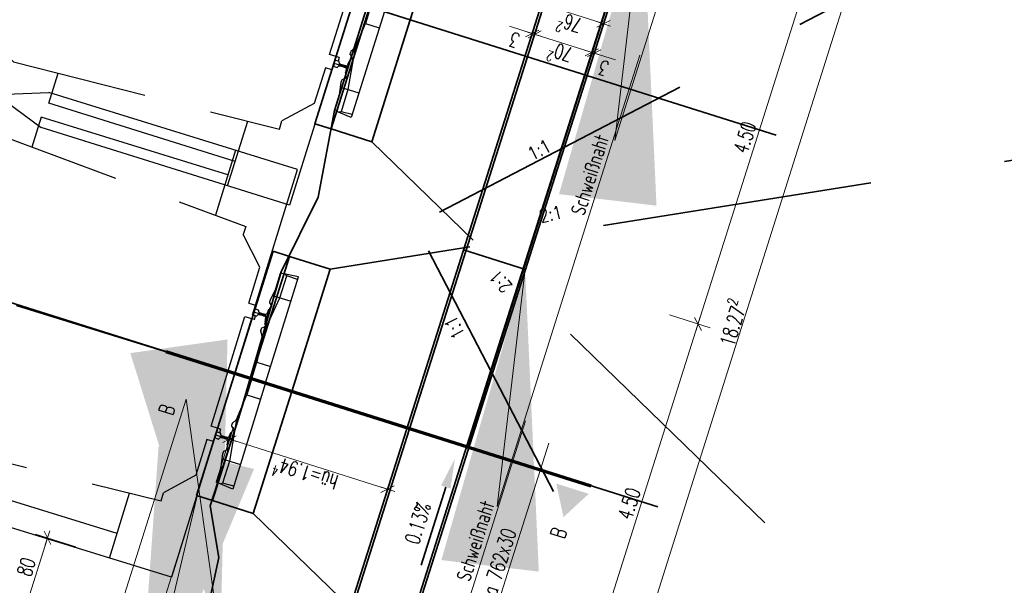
# Model space of a CAD drawing. Header units: metres. Extents: x -11 to 3521450, y 0 to 5943726.
# Tile 84 of 96: x 3521393.82 to 3521405.37, y 5943342.03 to 5943348.66. Entities that reach past the tile are written whole.
import ezdxf
from ezdxf.enums import TextEntityAlignment as Align

# ---------------------------------------------------------------- set-up
doc = ezdxf.new("R2010")
doc.units = ezdxf.units.M
doc.header["$PDMODE"] = 35
doc.header["$PDSIZE"] = 0.1
for name, pattern in [('AUSGEZOGEN', [2, 1, 1]), ('JIS_02_0.7', [1.35, 0.75, -0.6]), ('Strichpunkt', [25.4, 12.7, -6.35, 0, -6.35]), ('STRICHPUNKT2_2', [6.35, 3.175, -1.5875, 0, -1.5875]), ('Verdeckt2', [4.7625, 3.175, -1.5875]), ('VERDECKT2_2', [2.38125, 1.5875, -0.79375])]:
    doc.linetypes.add(name, pattern=pattern)
for name, color, linetype in [('IB_LIRA_018', 3, 'Continuous'), ('IBJ_Sonstiges', 10, 'Continuous'), ('T__SCHN', 1, 'Continuous'), ('T__TEXT', 2, 'Continuous'), ('T__VERM', 3, 'Continuous')]:
    doc.layers.add(name, color=color, linetype=linetype)
doc.layers.add('IBJ_Bestand', color=7, linetype='Continuous', true_color=0x898989)
doc.layers.add('IBJ_Hilfslinien', color=210, linetype='Continuous', plot=False)
doc.styles.add('SIMPLEX7', font='simplexd.shx', dxfattribs={"width": 0.7})
doc.styles.add('SIMPLEX8', font='simplexd.shx', dxfattribs={"width": 0.8})
doc.styles.get("Standard").update_dxf_attribs({"font": 'simplex.shx', "width": 0.7})
doc.dimstyles.new('SOFI35$0', dxfattribs={"dimtxt": 3.5, "dimasz": 0.35, "dimexe": 0.18, "dimexo": 0.0625, "dimgap": 0.945, "dimtad": 1, "dimdec": 3, "dimrnd": 0.001, "dimzin": 0, "dimdsep": 46, "dimtxsty": 'Standard', "dimblk1": 'SOF_BEMSTR1', "dimblk2": 'SOF_BEMSTR2', "dimsah": 1, "dimcen": 3.5, "dimse1": 1, "dimse2": 1, "dimclrd": 1, "dimclre": 1, "dimclrt": 2, "dimadec": 0, "dimazin": 0, "dimtfac": 1, "dimtdec": 3, "dimtmove": 0, "dimatfit": 3, "dimfxl": 1, "dimtolj": 1, "dimtzin": 0, "dimlwd": 0, "dimlwe": 0, "dimarcsym": 0})
doc.dimstyles.new('SOFI35$7', dxfattribs={"dimscale": 0, "dimtxt": 3.5, "dimasz": 3.5, "dimexe": 0.18, "dimexo": 0.0625, "dimgap": 0.945, "dimtad": 1, "dimdec": 3, "dimrnd": 0.001, "dimzin": 0, "dimdsep": 46, "dimtxsty": 'Standard', "dimblk1": 'SOF_BEMSTR1', "dimblk2": 'SOF_BEMSTR2', "dimcen": 3.5, "dimse1": 1, "dimse2": 1, "dimclrd": 1, "dimclre": 1, "dimclrt": 2, "dimadec": 0, "dimazin": 0, "dimtfac": 1, "dimtdec": 3, "dimtmove": 0, "dimatfit": 0, "dimfxl": 1, "dimtolj": 1, "dimtzin": 0, "dimlwd": 0, "dimlwe": 0, "dimarcsym": 0})

# ---------------------------------------------------------------- blocks, each defined once
blk = doc.blocks.new('Druckbereich')
at = {"layer": 'IBJ_Hilfslinien', "linetype": 'AUSGEZOGEN', "lineweight": 35}
for p, q in [((82.234, 163.347, 0), (82.232, 174.405, 0)), ((80.733, 167.847, 0), (80.733, 168.347, 0)), ((80.733, 168.347, 0), (83.733, 168.347, 0)), ((83.733, 167.848, 0), (83.733, 168.347, 0))]:
    blk.add_line(p, q, dxfattribs=at)
at = {"layer": 'IBJ_Sonstiges', "color": 7, "linetype": 'Verdeckt2', "lineweight": 35}
for p, q in [((70.733, 157.847, 0), (80.733, 167.847, 0)), ((75.733, 157.847, 0), (80.733, 167.847, 0)), ((80.733, 167.847, 0), (82.233, 167.847, 0)), ((83.733, 167.848, 0), (82.233, 167.847, 0)), ((93.74, 157.847, 0), (83.733, 167.848, 0)), ((88.737, 157.847, 0), (83.733, 167.848, 0))]:
    blk.add_line(p, q, dxfattribs=at)
at = {"layer": 'T__TEXT', "char_height": 0.31023, "style": 'SIMPLEX8'}
for s, insert, attachment_point, rotation in [('{\\H0.5x;1:1}', (78.799, 166.227), 1, 45), ('{\\H0.5x;2:1}', (79.492, 165.836), 1, 60), ('{\\H0.5x;1:1}', (85.955, 165.892), 3, 315.0166), ('{\\H0.5x;2:1}', (85.262, 165.5), 3, 300.0166)]:
    blk.add_mtext_dynamic_manual_height_columns(s, width=7.19212, gutter_width=0.776, heights=[0], dxfattribs=dict(at, insert=insert, attachment_point=attachment_point, rotation=rotation))
blk = doc.blocks.new('A$C2bd612a1')
at = {"layer": 'IBJ_Sonstiges', "rotation": 359.9886756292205}
blk.add_blockref('Druckbereich', (-83.351, -168.328, 0), dxfattribs=at)
blk = doc.blocks.new('A$C9e748f13')
at = {"layer": 'IBJ_Hilfslinien', "linetype": 'Continuous', "lineweight": 35}
for p, q in [((-1.485, -0.28), (-1.485, -0.08)), ((-1.485, -0.08), (1.515, -0.08)), ((1.515, -0.28), (1.515, -0.08))]:
    blk.add_line(p, q, dxfattribs=at)
at = {"layer": 'T__VERM', "linetype": 'AUSGEZOGEN', "lineweight": 35}
blk.add_blockref('A$C2bd612a1', (1.099, -0.282, 0), dxfattribs=at)
blk = doc.blocks.new('A$C938e4b3e')
at = {"layer": 'IBJ_Sonstiges', "color": 2, "linetype": 'Continuous', "lineweight": 35}
blk.add_blockref('A$C9e748f13', (0.85, 0), dxfattribs=at)
blk = doc.blocks.new('Lichtraumprofil GC')
at = {"layer": 'IB_LIRA_018', "color": 252, "linetype": 'STRICHPUNKT2_2'}
blk.add_line((-50.599, -150.869), (-50.561, -143.87, 0), dxfattribs=at)
at = {"layer": 'IB_LIRA_018', "color": 252}
for p, q in [((-51.673, -144.214, 0), (-52.075, -144.511, 0)), ((-50.563, -144.22, 0), (-51.673, -144.214, 0)), ((-50.563, -144.22, 0), (-49.453, -144.225, 0)), ((-49.453, -144.225, 0), (-49.055, -144.528, 0)), ((-52.08, -145.461, 0), (-52.075, -144.511, 0)), ((-49.06, -145.478, 0), (-49.055, -144.528, 0)), ((-51.636, -144.714, 0), (-52.038, -145.012, 0)), ((-50.566, -144.719, 0), (-51.636, -144.714, 0)), ((-50.566, -144.719, 0), (-49.496, -144.725, 0)), ((-49.496, -144.725, 0), (-49.098, -145.027, 0)), ((-52.038, -145.012, 0), (-52.04, -145.462, 0)), ((-49.098, -145.027, 0), (-49.1, -145.477, 0)), ((-52.43, -145.46, 0), (-53.08, -147.306, 0)), ((-50.57, -145.469, 0), (-52.43, -145.46, 0)), ((-50.57, -145.469, 0), (-48.71, -145.479, 0)), ((-48.71, -145.479, 0), (-48.08, -147.333, 0)), ((-53.096, -150.356), (-53.08, -147.306, 0)), ((-48.096, -150.383), (-48.08, -147.333, 0)), ((-51.313, -150.366), (-53.096, -150.356)), ((-51.35, -150.365), (-51.351, -150.538)), ((-51.314, -150.404), (-51.313, -150.366)), ((-51.269, -150.404), (-51.314, -150.404)), ((-51.269, -150.404), (-51.268, -150.366)), ((-49.923, -150.373), (-51.268, -150.366)), ((-49.924, -150.411), (-49.923, -150.373)), ((-49.924, -150.411), (-49.879, -150.411)), ((-49.879, -150.411), (-49.878, -150.373)), ((-49.878, -150.373), (-48.096, -150.383)), ((-49.842, -150.373), (-49.843, -150.546)), ((-51.899, -150.745), (-51.877, -150.535)), ((-51.688, -150.536), (-51.877, -150.535)), ((-51.688, -150.536), (-51.54, -150.512)), ((-51.598, -150.521), (-51.599, -150.746)), ((-51.538, -150.512), (-51.514, -150.512)), ((-51.506, -150.515), (-51.479, -150.548)), ((-51.455, -150.537), (-51.464, -150.548)), ((-51.251, -150.538), (-51.455, -150.537)), ((-51.199, -150.517), (-51.227, -150.549)), ((-51.166, -150.514), (-51.192, -150.513)), ((-51.108, -150.549), (-51.161, -150.515)), ((-50.086, -150.554), (-50.033, -150.521)), ((-50.027, -150.52), (-50.002, -150.52)), ((-49.994, -150.523), (-49.967, -150.556)), ((-49.687, -150.525), (-49.715, -150.557)), ((-49.655, -150.522), (-49.68, -150.521)), ((-49.506, -150.547), (-49.653, -150.522)), ((-49.596, -150.532), (-49.597, -150.757)), ((-51.87, -150.611), (-51.883, -150.592)), ((-51.863, -150.745), (-51.87, -150.611)), ((-51.598, -150.612), (-51.87, -150.611)), ((-51.107, -150.549), (-51.598, -150.612)), ((-51.251, -150.538), (-51.242, -150.549)), ((-51.107, -150.549), (-50.797, -150.581)), ((-50.797, -150.581), (-50.798, -150.751)), ((-50.597, -150.582), (-50.797, -150.581)), ((-50.597, -150.582), (-50.397, -150.583)), ((-50.397, -150.583), (-50.398, -150.753)), ((-50.087, -150.554), (-50.397, -150.583)), ((-50.087, -150.554), (-49.596, -150.623)), ((-49.943, -150.545), (-49.952, -150.556)), ((-49.943, -150.545), (-49.739, -150.546)), ((-49.739, -150.546), (-49.73, -150.557)), ((-49.596, -150.623), (-49.324, -150.624)), ((-49.506, -150.547), (-49.317, -150.548)), ((-49.332, -150.758), (-49.324, -150.624)), ((-49.324, -150.624), (-49.311, -150.606)), ((-49.297, -150.759), (-49.317, -150.548)), ((-50.598, -150.752), (-51.899, -150.745)), ((-50.598, -150.752), (-49.297, -150.759))]:
    blk.add_line(p, q, dxfattribs=at)
at = {"layer": 'IB_LIRA_018', "color": 252, "linetype": 'VERDECKT2_2'}
for p, q in [((-52.281, -146.465, 0), (-51.641, -145.624, 0)), ((-51.641, -145.624, 0), (-50.571, -145.629, 0)), ((-49.501, -145.635, 0), (-50.571, -145.629, 0)), ((-48.869, -146.484, 0), (-49.501, -145.635, 0)), ((-52.439, -146.77, 0), (-52.281, -146.465, 0)), ((-48.715, -146.789, 0), (-48.869, -146.484, 0)), ((-52.439, -146.77, 0), (-52.277, -149.981)), ((-48.715, -146.789, 0), (-48.911, -149.998)), ((-52.277, -149.981), (-52.177, -149.981)), ((-51.87, -150.283), (-52.177, -149.981)), ((-49.32, -150.296), (-49.011, -149.998)), ((-48.911, -149.998), (-49.011, -149.998)), ((-51.431, -150.285), (-51.87, -150.283)), ((-51.268, -150.286), (-49.923, -150.293)), ((-49.76, -150.294), (-49.32, -150.296))]:
    blk.add_line(p, q, dxfattribs=at)
at = {"layer": 'IB_LIRA_018', "color": 252, "linetype": 'Verdeckt2'}
for p, q in [((-52.792, -149.598), (-52.78, -147.308, 0)), ((-52.78, -147.308, 0), (-52.412, -147.31, 0)), ((-48.38, -147.331, 0), (-48.748, -147.329, 0)), ((-48.392, -149.621), (-48.38, -147.331, 0)), ((-53.092, -149.596), (-52.296, -149.6)), ((-48.092, -149.623), (-48.888, -149.618)), ((-51.432, -150.365), (-51.431, -150.285)), ((-51.268, -150.366), (-51.268, -150.286)), ((-49.923, -150.293), (-49.923, -150.373)), ((-49.76, -150.294), (-49.76, -150.374))]:
    blk.add_line(p, q, dxfattribs=at)
at = {"layer": 'IB_LIRA_018', "color": 252}
for points in [[(-51.386, -150.379, 0.078026), (-51.386, -150.38), (-51.387, -150.415, 0.291961), (-51.386, -150.417), (-51.364, -150.428, -0.22882), (-51.362, -150.431, -0.029246), (-51.36, -150.442, -0.014803), (-51.359, -150.455, -0.010518), (-51.359, -150.474, -0.010518), (-51.359, -150.493, -0.014803), (-51.36, -150.507, -0.027896), (-51.362, -150.517, -0.331975), (-51.367, -150.521), (-51.402, -150.525), (-51.424, -150.526, 0.403193), (-51.426, -150.528), (-51.426, -150.535, 0.414214), (-51.424, -150.537), (-51.351, -150.538), (-51.278, -150.538, 0.414214), (-51.276, -150.535), (-51.276, -150.529, 0.403193), (-51.278, -150.526), (-51.3, -150.525), (-51.335, -150.521, -0.331975), (-51.34, -150.517, -0.027896), (-51.341, -150.507, -0.014803), (-51.342, -150.493, -0.010518), (-51.342, -150.474, -0.010518), (-51.342, -150.455, -0.014803), (-51.341, -150.442, -0.029246), (-51.339, -150.431, -0.22882), (-51.336, -150.428), (-51.315, -150.418, 0.291961), (-51.314, -150.416), (-51.314, -150.38, 0.078026), (-51.314, -150.38)], [(-49.878, -150.387, 0.078026), (-49.878, -150.388), (-49.879, -150.423, 0.291961), (-49.877, -150.425), (-49.856, -150.436, -0.22882), (-49.853, -150.439, -0.029246), (-49.852, -150.45, -0.014803), (-49.851, -150.463, -0.010518), (-49.851, -150.482, -0.010518), (-49.851, -150.501, -0.014803), (-49.852, -150.515, -0.027896), (-49.854, -150.525, -0.331975), (-49.858, -150.529), (-49.894, -150.533), (-49.915, -150.534, 0.403193), (-49.918, -150.536), (-49.918, -150.543, 0.414214), (-49.915, -150.545), (-49.843, -150.546), (-49.77, -150.546, 0.414214), (-49.768, -150.543), (-49.767, -150.537, 0.403193), (-49.77, -150.534), (-49.791, -150.533), (-49.827, -150.529, -0.331975), (-49.831, -150.525, -0.027896), (-49.833, -150.515, -0.014803), (-49.834, -150.501, -0.010518), (-49.834, -150.482, -0.010518), (-49.834, -150.463, -0.014803), (-49.832, -150.45, -0.029246), (-49.831, -150.439, -0.22882), (-49.828, -150.436), (-49.807, -150.426, 0.291961), (-49.805, -150.424), (-49.806, -150.388, 0.078026), (-49.806, -150.388)]]:
    blk.add_lwpolyline(points, format="xyb", dxfattribs=at)
for centre, radius, start, end in [((-51.378, -150.382), 0.00834, 123.6153, 160.8051), ((-51.365, -150.394), 0.0259, 111.7788, 134.1015), ((-51.356, -150.416), 0.0503, 99.2357, 111.7788), ((-51.35, -150.452), 0.0869, 90.1644, 99.2357), ((-51.351, -150.452), 0.0869, 80.1573, 89.2285), ((-51.345, -150.416), 0.0503, 67.6141, 80.1573), ((-51.336, -150.394), 0.0259, 45.2915, 67.6141), ((-51.322, -150.382), 0.00834, 18.5878, 55.7777), ((-49.87, -150.39), 0.00834, 123.6153, 160.8051), ((-49.856, -150.402), 0.0259, 111.7788, 134.1015), ((-49.847, -150.424), 0.0503, 99.2357, 111.7788), ((-49.841, -150.46), 0.0869, 90.1644, 99.2357), ((-49.843, -150.46), 0.0869, 80.1573, 89.2285), ((-49.837, -150.424), 0.0503, 67.6141, 80.1573), ((-49.827, -150.402), 0.0259, 45.2915, 67.6141), ((-49.814, -150.39), 0.00834, 18.5878, 55.7777), ((-51.538, -150.522), 0.01, 89.6965, 99.2705), ((-51.514, -150.522), 0.01, 39.7267, 89.6965), ((-51.192, -150.523), 0.01, 89.6965, 139.6662), ((-51.166, -150.524), 0.01, 57.6911, 89.6965), ((-50.027, -150.53), 0.01, 89.6965, 121.7018), ((-50.002, -150.53), 0.01, 39.7267, 89.6965), ((-49.68, -150.531), 0.01, 89.6965, 139.6662), ((-49.655, -150.532), 0.01, 80.1225, 89.6965), ((-51.471, -150.541), 0.01, 219.7267, 319.6662), ((-51.234, -150.543), 0.01, 219.7267, 319.6662), ((-51.106, -150.546), 0.0025, 237.6911, 264.1689), ((-50.087, -150.552), 0.0025, 275.224, 301.7018), ((-49.959, -150.549), 0.01, 219.7267, 319.6662), ((-49.722, -150.551), 0.01, 219.7267, 319.6662)]:
    blk.add_arc(centre, radius, start, end, dxfattribs=at)
at = {"layer": 'T__TEXT', "color": 252, "lineweight": 35, "insert": (-52.06, -142.957, 0), "char_height": 0.175, "attachment_point": 1, "rotation": 359.6963, "style": 'SIMPLEX8'}
blk.add_mtext_dynamic_manual_height_columns('Lichtraumprofil GC nach EBO ', width=4.62807, gutter_width=0.875, heights=[0], dxfattribs=at)
blk = doc.blocks.new('*D91')
at = {"layer": 'Defpoints', "color": 0, "linetype": 'AUSGEZOGEN', "lineweight": 35, "transparency": 16777216}
for p in [(3521400.184, 5943347.468), (3521397.105, 5943337.953), (3521397.156, 5943337.937)]:
    blk.add_point(p, dxfattribs=at)
at = {"layer": 'T__VERM', "color": 2, "linetype": 'AUSGEZOGEN', "lineweight": 35, "transparency": 16777216, "insert": (3521398.491, 5943342.759), "char_height": 0.175, "attachment_point": 5, "rotation": 72.3699}
blk.add_mtext('\\A1;\\A1;0.13%', dxfattribs=at)
blk = doc.blocks.new('SOF_BEMSTR1')
at = {"color": 0, "linetype": 'ByBlock', "lineweight": -2}
for p, q in [((0, 20), (0, -8.5)), ((3.535, 3.535), (-3.535, -3.535)), ((-5, 0), (5, 0))]:
    blk.add_line(p, q, dxfattribs=at)
blk = doc.blocks.new('SOF_BEMSTR2')
at = {"color": 0, "linetype": 'ByBlock', "lineweight": -2}
for p, q in [((0, -20), (0, 8.5)), ((3.535, 3.535), (-3.535, -3.535)), ((-5, 0), (5, 0))]:
    blk.add_line(p, q, dxfattribs=at)
blk = doc.blocks.new('SOF_BEMNEIGA')
at = {"color": 0, "linetype": 'ByBlock', "lineweight": -2}
blk.add_line((-3.300454, 0), (2.177386, 0), dxfattribs=at)
blk.add_solid([(2.177386, 0.333333), (2.177386, -0.333333), (4.177386, 0)], dxfattribs=at)
blk = doc.blocks.new('*D98')
at = {"layer": 'Defpoints', "color": 0, "linetype": 'AUSGEZOGEN', "lineweight": 35, "transparency": 16777216}
for p in [(3521395.603, 5943342.127), (3521393.908, 5943341.824), (3521395.367, 5943341.362)]:
    blk.add_point(p, dxfattribs=at)
at = {"layer": 'T__VERM', "color": 1, "linetype": 'AUSGEZOGEN', "lineweight": 0, "transparency": 16777216}
blk.add_line((3521394.144, 5943342.57), (3521393.913, 5943341.841), dxfattribs=at)
at = {"layer": 'T__VERM', "color": 1, "linetype": 'AUSGEZOGEN', "lineweight": 0, "transparency": 16777216, "xscale": 0.0175, "yscale": 0.0175, "zscale": 0.0175}
for name, p, rotation in [('SOF_BEMSTR2', (3521394.149, 5943342.587), 72.4443742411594), ('SOF_BEMSTR1', (3521393.908, 5943341.824), 252.4443742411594)]:
    blk.add_blockref(name, p, dxfattribs=dict(at, rotation=rotation))
at = {"layer": 'T__VERM', "color": 2, "linetype": 'AUSGEZOGEN', "lineweight": 35, "transparency": 16777216, "insert": (3521393.9, 5943342.246), "char_height": 0.175, "attachment_point": 5, "rotation": 72.4444}
blk.add_mtext('\\A1;\\A1;80{\\H.7x;\\S^ ;}', dxfattribs=at)
blk = doc.blocks.new('*D101')
at = {"layer": 'Defpoints', "color": 0, "linetype": 'AUSGEZOGEN', "lineweight": 35, "transparency": 16777216}
for p in [(3521396.283, 5943343.744, 0), (3521398.135, 5943343.155, 0), (3521398.136, 5943343.158)]:
    blk.add_point(p, dxfattribs=at)
at = {"layer": 'T__VERM', "color": 1, "linetype": 'AUSGEZOGEN', "lineweight": 0, "transparency": 16777216}
blk.add_line((3521396.299, 5943343.739), (3521398.119, 5943343.163), dxfattribs=at)
at = {"layer": 'T__VERM', "color": 1, "linetype": 'AUSGEZOGEN', "lineweight": 0, "transparency": 16777216, "xscale": 0.0175, "yscale": 0.0175, "zscale": 0.0175}
for name, p, rotation in [('SOF_BEMSTR1', (3521396.283, 5943343.744), 162.4443742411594), ('SOF_BEMSTR2', (3521398.136, 5943343.158), 342.4443742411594)]:
    blk.add_blockref(name, p, dxfattribs=dict(at, rotation=rotation))
at = {"layer": 'T__VERM', "color": 2, "linetype": 'AUSGEZOGEN', "lineweight": 35, "transparency": 16777216, "insert": (3521397.169, 5943343.322), "char_height": 0.175, "attachment_point": 5, "rotation": 162.4444}
blk.add_mtext('\\A1;\\A1;hü=1.94{\\H.7x;\\S4^ ;}', dxfattribs=at)
blk = doc.blocks.new('*D103')
at = {"layer": 'Defpoints', "color": 0, "linetype": 'AUSGEZOGEN', "lineweight": 35, "transparency": 16777216}
for p in [(3521401.116, 5943350.021), (3521399.753, 5943345.732), (3521401.775, 5943345.093)]:
    blk.add_point(p, dxfattribs=at)
at = {"layer": 'T__VERM', "color": 1, "linetype": 'AUSGEZOGEN', "lineweight": 0, "transparency": 16777216}
blk.add_line((3521403.127, 5943349.366), (3521401.78, 5943345.109), dxfattribs=at)
at = {"layer": 'T__VERM', "color": 1, "linetype": 'AUSGEZOGEN', "lineweight": 0, "transparency": 16777216, "xscale": 0.0175, "yscale": 0.0175, "zscale": 0.0175}
for name, p, rotation in [('SOF_BEMSTR1', (3521403.132, 5943349.383), 72.4443742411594), ('SOF_BEMSTR2', (3521401.775, 5943345.093), 252.4443742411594)]:
    blk.add_blockref(name, p, dxfattribs=dict(at, rotation=rotation))
at = {"layer": 'T__VERM', "color": 2, "linetype": 'AUSGEZOGEN', "lineweight": 35, "transparency": 16777216, "insert": (3521402.325, 5943347.278), "char_height": 0.175, "attachment_point": 5, "rotation": 72.4444}
blk.add_mtext('\\A1;\\A1;4.50{\\H.7x;\\S^ ;}', dxfattribs=at)
blk = doc.blocks.new('*D104')
at = {"layer": 'Defpoints', "color": 0, "linetype": 'AUSGEZOGEN', "lineweight": 35, "transparency": 16777216}
for p in [(3521399.753, 5943345.732), (3521398.39, 5943341.444), (3521400.418, 5943340.802)]:
    blk.add_point(p, dxfattribs=at)
at = {"layer": 'T__VERM', "color": 1, "linetype": 'AUSGEZOGEN', "lineweight": 0, "transparency": 16777216}
blk.add_line((3521401.77, 5943345.076), (3521400.423, 5943340.819), dxfattribs=at)
at = {"layer": 'T__VERM', "color": 1, "linetype": 'AUSGEZOGEN', "lineweight": 0, "transparency": 16777216, "xscale": 0.0175, "yscale": 0.0175, "zscale": 0.0175}
for name, p, rotation in [('SOF_BEMSTR1', (3521401.775, 5943345.093), 72.4443742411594), ('SOF_BEMSTR2', (3521400.418, 5943340.802), 252.4443742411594)]:
    blk.add_blockref(name, p, dxfattribs=dict(at, rotation=rotation))
at = {"layer": 'T__VERM', "color": 2, "linetype": 'AUSGEZOGEN', "lineweight": 35, "transparency": 16777216, "insert": (3521400.968, 5943342.988), "char_height": 0.175, "attachment_point": 5, "rotation": 72.4444}
blk.add_mtext('\\A1;\\A1;4.50{\\H.7x;\\S^ ;}', dxfattribs=at)
blk = doc.blocks.new('*D106')
at = {"layer": 'Defpoints', "color": 0, "linetype": 'AUSGEZOGEN', "lineweight": 35, "transparency": 16777216}
for p in [(3521402.542, 5943354.575), (3521397.008, 5943337.16), (3521399.536, 5943336.361)]:
    blk.add_point(p, dxfattribs=at)
at = {"layer": 'T__VERM', "color": 1, "linetype": 'AUSGEZOGEN', "lineweight": 0, "transparency": 16777216}
blk.add_line((3521405.042, 5943353.766), (3521399.541, 5943336.378), dxfattribs=at)
at = {"layer": 'T__VERM', "color": 1, "linetype": 'AUSGEZOGEN', "lineweight": 0, "transparency": 16777216, "xscale": 0.0175, "yscale": 0.0175, "zscale": 0.0175}
for name, p, rotation in [('SOF_BEMSTR1', (3521405.047, 5943353.782), 72.4443742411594), ('SOF_BEMSTR2', (3521399.536, 5943336.361), 252.4443742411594)]:
    blk.add_blockref(name, p, dxfattribs=dict(at, rotation=rotation))
at = {"layer": 'T__VERM', "color": 2, "linetype": 'AUSGEZOGEN', "lineweight": 35, "transparency": 16777216, "insert": (3521402.163, 5943345.112), "char_height": 0.175, "attachment_point": 5, "rotation": 72.4444}
blk.add_mtext('\\A1;\\A1;18.27{\\H.7x;\\S2^ ;}', dxfattribs=at)
blk = doc.blocks.new('*D107')
at = {"layer": 'Defpoints', "color": 0, "linetype": 'AUSGEZOGEN', "lineweight": 35, "transparency": 16777216}
for p in [(3521400.668, 5943348.61), (3521399.771, 5943348.303), (3521400.501, 5943348.086)]:
    blk.add_point(p, dxfattribs=at)
at = {"layer": 'T__VERM', "color": 1, "linetype": 'AUSGEZOGEN', "lineweight": 0, "transparency": 16777216}
blk.add_line((3521399.959, 5943348.836), (3521400.651, 5943348.616), dxfattribs=at)
at = {"layer": 'T__VERM', "color": 1, "linetype": 'AUSGEZOGEN', "lineweight": 0, "transparency": 16777216, "xscale": 0.0175, "yscale": 0.0175, "zscale": 0.0175}
for name, p, rotation in [('SOF_BEMSTR1', (3521399.942, 5943348.841), 162.3698878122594), ('SOF_BEMSTR2', (3521400.668, 5943348.61), 342.3698878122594)]:
    blk.add_blockref(name, p, dxfattribs=dict(at, rotation=rotation))
at = {"layer": 'T__VERM', "color": 2, "linetype": 'AUSGEZOGEN', "lineweight": 35, "transparency": 16777216, "insert": (3521400.264, 5943348.597), "char_height": 0.175, "attachment_point": 5, "rotation": 162.3699}
blk.add_mtext('\\A1;\\A1;76{\\H.7x;\\S2^ ;}', dxfattribs=at)
blk = doc.blocks.new('*D145')
at = {"layer": 'Defpoints', "color": 0, "linetype": 'AUSGEZOGEN', "lineweight": 35, "transparency": 16777216}
for p in [(3521399.861, 5943348.488), (3521399.749, 5943348.234), (3521399.778, 5943348.225)]:
    blk.add_point(p, dxfattribs=at)
at = {"layer": 'T__VERM', "color": 1, "linetype": 'AUSGEZOGEN', "lineweight": 0, "transparency": 16777216}
for p, q in [((3521399.564, 5943348.582), (3521399.832, 5943348.497)), ((3521399.815, 5943348.502), (3521399.799, 5943348.507)), ((3521399.832, 5943348.497), (3521399.861, 5943348.488)), ((3521399.832, 5943348.497), (3521399.861, 5943348.488)), ((3521399.877, 5943348.483), (3521399.894, 5943348.477))]:
    blk.add_line(p, q, dxfattribs=at)
at = {"layer": 'T__VERM', "color": 1, "linetype": 'AUSGEZOGEN', "lineweight": 0, "transparency": 16777216, "xscale": 0.0175, "yscale": 0.0175, "zscale": 0.0175}
for name, p, rotation in [('SOF_BEMSTR2', (3521399.832, 5943348.497), 342.4443742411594), ('SOF_BEMSTR1', (3521399.861, 5943348.488), 162.4443742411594)]:
    blk.add_blockref(name, p, dxfattribs=dict(at, rotation=rotation))
at = {"layer": 'T__VERM', "color": 2, "linetype": 'AUSGEZOGEN', "lineweight": 35, "transparency": 16777216, "insert": (3521399.624, 5943348.421), "char_height": 0.175, "attachment_point": 5, "rotation": 162.4444}
blk.add_mtext('\\A1;\\A1;3{\\H.7x;\\S^ ;}', dxfattribs=at)
blk = doc.blocks.new('*D146')
at = {"layer": 'Defpoints', "color": 0, "linetype": 'AUSGEZOGEN', "lineweight": 35, "transparency": 16777216}
for p in [(3521399.778, 5943348.225), (3521400.53, 5943348.276), (3521400.447, 5943348.014)]:
    blk.add_point(p, dxfattribs=at)
at = {"layer": 'T__VERM', "color": 1, "linetype": 'AUSGEZOGEN', "lineweight": 0, "transparency": 16777216}
blk.add_line((3521399.877, 5943348.483), (3521400.513, 5943348.281), dxfattribs=at)
at = {"layer": 'T__VERM', "color": 1, "linetype": 'AUSGEZOGEN', "lineweight": 0, "transparency": 16777216, "xscale": 0.0175, "yscale": 0.0175, "zscale": 0.0175}
for name, p, rotation in [('SOF_BEMSTR1', (3521399.861, 5943348.488), 162.4443742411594), ('SOF_BEMSTR2', (3521400.53, 5943348.276), 342.4443742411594)]:
    blk.add_blockref(name, p, dxfattribs=dict(at, rotation=rotation))
at = {"layer": 'T__VERM', "color": 2, "linetype": 'AUSGEZOGEN', "lineweight": 35, "transparency": 16777216, "insert": (3521400.155, 5943348.254), "char_height": 0.175, "attachment_point": 5, "rotation": 162.4444}
blk.add_mtext('\\A1;\\A1;70{\\H.7x;\\S2^ ;}', dxfattribs=at)
blk = doc.blocks.new('*D147')
at = {"layer": 'Defpoints', "color": 0, "linetype": 'AUSGEZOGEN', "lineweight": 35, "transparency": 16777216}
for p in [(3521400.559, 5943348.267), (3521400.447, 5943348.014), (3521400.476, 5943348.005)]:
    blk.add_point(p, dxfattribs=at)
at = {"layer": 'T__VERM', "color": 1, "linetype": 'AUSGEZOGEN', "lineweight": 0, "transparency": 16777216}
for p, q in [((3521400.513, 5943348.281), (3521400.496, 5943348.287)), ((3521400.53, 5943348.276), (3521400.559, 5943348.267)), ((3521400.53, 5943348.276), (3521400.559, 5943348.267)), ((3521400.81, 5943348.187), (3521400.559, 5943348.267)), ((3521400.575, 5943348.262), (3521400.592, 5943348.256))]:
    blk.add_line(p, q, dxfattribs=at)
at = {"layer": 'T__VERM', "color": 1, "linetype": 'AUSGEZOGEN', "lineweight": 0, "transparency": 16777216, "xscale": 0.0175, "yscale": 0.0175, "zscale": 0.0175}
for name, p, rotation in [('SOF_BEMSTR2', (3521400.53, 5943348.276), 342.4443742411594), ('SOF_BEMSTR1', (3521400.559, 5943348.267), 162.4443742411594)]:
    blk.add_blockref(name, p, dxfattribs=dict(at, rotation=rotation))
at = {"layer": 'T__VERM', "color": 2, "linetype": 'AUSGEZOGEN', "lineweight": 35, "transparency": 16777216, "insert": (3521400.669, 5943348.091), "char_height": 0.175, "attachment_point": 5, "rotation": 162.4444}
blk.add_mtext('\\A1;\\A1;3{\\H.7x;\\S^ ;}', dxfattribs=at)

msp = doc.modelspace()

# ---------------------------------------------------------------- linework, layer by layer
at = {"layer": 'IBJ_Bestand', "linetype": 'AUSGEZOGEN', "lineweight": 35}
msp.add_lwpolyline([(3521394.3139, 5943331.5351), (3521394.6762, 5943332.8389), (3521394.7827, 5943334.6012), (3521395.5258, 5943335.8227), (3521396.0244, 5943337.2991), (3521396.527, 5943338.7222), (3521395.9818, 5943341.5409), (3521396.1564, 5943342.3581), (3521396.0543, 5943342.9635), (3521396.3921, 5943343.9981), (3521396.888, 5943345.7048), (3521397.3241, 5943346.5776), (3521397.5152, 5943347.5964), (3521398.2796, 5943350.0399), (3521398.4098, 5943350.3097), (3521398.8511, 5943350.8424), (3521399.1786, 5943351.8776), (3521399.2514, 5943352.0744), (3521399.4359, 5943352.1936), (3521401.6607, 5943354.0873), (3521401.9803, 5943354.7329), (3521401.8368, 5943356.7658), (3521402.9706, 5943360.913)], dxfattribs=at)
at = {"layer": 'IBJ_Hilfslinien', "linetype": 'AUSGEZOGEN', "lineweight": 35}
msp.add_line((3521399.0708, 5943343.6509), (3521411.1881, 5943381.9525), dxfattribs=at)
at = {"layer": 'IBJ_Sonstiges', "linetype": 'AUSGEZOGEN', "lineweight": 35}
for p, q in [((3521402.5326, 5943354.5776), (3521396.9987, 5943337.1635)), ((3521402.5709, 5943354.5978), (3521397.0184, 5943337.1258)), ((3521401.5352, 5943353.7558), (3521396.6569, 5943338.4053)), ((3521401.4975, 5943353.7362), (3521396.6373, 5943338.4429))]:
    msp.add_line(p, q, dxfattribs=at)
at = {"layer": 'IBJ_Sonstiges', "linetype": 'JIS_02_0.7', "lineweight": 35, "ltscale": 2}
msp.add_line((3521399.7531, 5943345.7322), (3521399.0269, 5943345.963), dxfattribs=at)
at = {"layer": 'T__SCHN', "color": 4, "linetype": 'Strichpunkt', "lineweight": 70, "elevation": 0}
msp.add_lwpolyline([(3521400.5221, 5943343.1917), (3521395.5407, 5943344.7678)], dxfattribs=at)
at = {"layer": 'T__SCHN', "color": 3, "linetype": 'AUSGEZOGEN', "lineweight": 50}
for points in [[(3521395.5202, 5943344.6672, 0), (3521395.6053, 5943344.2735, 0), (3521395.9007, 5943344.5474, 0)], [(3521400.1137, 5943343.2231, -0.0001), (3521400.1988, 5943342.8294, -0.0001), (3521400.4943, 5943343.1033, -0.0001)]]:
    msp.add_solid(points, dxfattribs=at)

# ---------------------------------------------------------------- block references
at = {"layer": 'IBJ_Bestand', "linetype": 'AUSGEZOGEN', "lineweight": 35}
for p, rotation in [((3521268.8353, 5943441.3696, 0), 72.93280906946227), ((3521267.097, 5943436.5317, 0), 73.1475996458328)]:
    msp.add_blockref('Lichtraumprofil GC', p, dxfattribs=dict(at, rotation=rotation))
at = {"layer": 'IBJ_Sonstiges', "linetype": 'AUSGEZOGEN', "lineweight": 35, "rotation": 72.50070068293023}
for p in [(3521397.3986, 5943348.0685, 0), (3521396.0088, 5943343.7136, 0)]:
    msp.add_blockref('A$C938e4b3e', p, dxfattribs=at)
at = {"layer": 'T__VERM', "color": 2, "linetype": 'AUSGEZOGEN', "lineweight": 35, "xscale": 0.175, "yscale": 0.175, "zscale": 0.175, "rotation": 72.36988977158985}
msp.add_blockref('SOF_BEMNEIGA', (3521398.7038, 5943342.8195), dxfattribs=at)

# ---------------------------------------------------------------- texts
at = {"layer": 'T__SCHN', "color": 2, "linetype": 'AUSGEZOGEN', "lineweight": 50, "style": 'SIMPLEX7', "width": 0.7}
for p in [(3521395.5475, 5943344.0899, 0), (3521400.141, 5943342.6458, -0.0001)]:
    msp.add_text('B', height=0.175, rotation=72.51462, dxfattribs=at).set_placement(p, align=Align.MIDDLE)
at = {"layer": 'T__VERM', "color": 2, "linetype": 'AUSGEZOGEN', "lineweight": 35, "char_height": 0.175, "attachment_point": 7, "rotation": 72.44437}
for s, insert in [('\\A1;Schweißnaht', (3521400.4452, 5943346.3518)), ('\\A1;Schweißnaht', (3521399.1038, 5943342.0639)), ('\\A1;Stahlrohr Da 762x30', (3521399.1243, 5943341.004))]:
    msp.add_mtext(s, dxfattribs=dict(at, insert=insert))

# ---------------------------------------------------------------- dimensions: what is measured, and where the dimension line sits
at = {"layer": 'T__VERM', "linetype": 'AUSGEZOGEN', "lineweight": 35}
for base, p1, p2, angle, text, picture, middle in [((3521399.5356, 5943336.3609), (3521402.5422, 5943354.5748), (3521397.0084, 5943337.1604), 72.44437, '\\A1;18.27{\\H.7x;\\S2^ ;}', '*D106', (3521402.1629, 5943345.1122)), ((3521401.7749, 5943345.0926), (3521401.116, 5943350.0208), (3521399.7531, 5943345.7322), 72.44437, '\\A1;4.50{\\H.7x;\\S^ ;}', '*D103', (3521402.3251, 5943347.2784)), ((3521400.5297, 5943348.2762), (3521399.7775, 5943348.2248), (3521400.4467, 5943348.0138), 162.44437, '\\A1;70{\\H.7x;\\S2^ ;}', '*D146', (3521400.1546, 5943348.2535)), ((3521400.4176, 5943340.8021), (3521399.7531, 5943345.7322), (3521398.3902, 5943341.4435), 72.44437, '\\A1;4.50{\\H.7x;\\S^ ;}', '*D104', (3521400.9678, 5943342.988))]:
    dim = msp.add_linear_dim(base=base, p1=p1, p2=p2, angle=angle, text=text, dimstyle='SOFI35$0', dxfattribs=at)
    dim.commit()
    dim.dimension.update_dxf_attribs({"geometry": picture, "text_midpoint": middle})
for base, p1, p2, angle, text, override, picture, middle in [((3521400.6681, 5943348.6105), (3521399.7708, 5943348.3027), (3521400.5013, 5943348.0855), 162.36989, '\\A1;76{\\H.7x;\\S2^ ;}', {"dimblk1": 'SOF_BEMSTR1', "dimblk2": 'SOF_BEMSTR2'}, '*D107', (3521400.2642, 5943348.5975)), ((3521398.1357, 5943343.1578), (3521396.2827, 5943343.7441, 0), (3521398.135, 5943343.1554, 0), 162.44437, '\\A1;hü=1.94{\\H.7x;\\S4^ ;}', {"dimpost": 'hü=<>'}, '*D101', (3521397.1686, 5943343.3225)), ((3521393.908, 5943341.824), (3521395.6032, 5943342.1267), (3521395.3673, 5943341.3623), 72.44437, '\\A1;80{\\H.7x;\\S^ ;}', {"dimblk1": 'SOF_BEMSTR2', "dimblk2": 'SOF_BEMSTR1'}, '*D98', (3521393.9002, 5943342.246))]:
    dim = msp.add_linear_dim(base=base, p1=p1, p2=p2, angle=angle, text=text, dimstyle='SOFI35$0', override=override, dxfattribs=at)
    dim.commit()
    dim.dimension.update_dxf_attribs({"geometry": picture, "text_midpoint": middle})
for base, p1, p2, picture, middle in [((3521399.8607, 5943348.4878), (3521399.7489, 5943348.2339), (3521399.7775, 5943348.2248), '*D145', (3521399.6361, 5943348.4596)), ((3521400.5586, 5943348.2671), (3521400.4467, 5943348.0138), (3521400.4756, 5943348.0047), '*D147', (3521400.6956, 5943348.1757))]:
    dim = msp.add_linear_dim(base=base, p1=p1, p2=p2, angle=162.44437, text='\\A1;3{\\H.7x;\\S^ ;}', dimstyle='SOFI35$0', override={"dimblk1": 'SOF_BEMSTR2', "dimblk2": 'SOF_BEMSTR1', "dimtmove": 1}, dxfattribs=at)
    dim.commit()
    dim.dimension.update_dxf_attribs({"geometry": picture, "text_midpoint": middle, "dimtype": 160})
dim = msp.add_aligned_dim(p1=(3521400.1843, 5943347.4678), p2=(3521397.1556, 5943337.9375), distance=-0.0528, text='\\A1;0.13%', dimstyle='SOFI35$0', override={"dimsd1": 1, "dimsd2": 1}, dxfattribs=at)
dim.commit()
dim.dimension.update_dxf_attribs({"geometry": '*D91', "text_midpoint": (3521398.4912, 5943342.7594)})

# ---------------------------------------------------------------- leaders
at = {"layer": 'T__VERM', "linetype": 'AUSGEZOGEN', "lineweight": 35, "annotation_type": 0, "has_hookline": 1, "horizontal_direction": (0.301632, 0.953425, 0)}
for points, hookline_direction, text_width in [([(3521401.1283, 5943350.0229), (3521400.7999, 5943347.2434), (3521401.8556, 5943350.5804)], 0, 1.1025), ([(3521399.7486, 5943345.735), (3521399.4202, 5943342.9555), (3521400.476, 5943346.2925)], 0, 1.1025), ([(3521396.1761, 5943341.3656), (3521395.7765, 5943344.2134), (3521394.7208, 5943340.8765)], 1, 2.8058), ([(3521398.4072, 5943341.4472), (3521398.0788, 5943338.6677), (3521399.1346, 5943342.0046)], 0, 1.1025), ([(3521395.2009, 5943340.1231), (3521395.9151, 5943343.1246), (3521394.8594, 5943339.7876)], 1, 2.0825), ([(3521398.1474, 5943340.6785), (3521398.0994, 5943337.6077), (3521399.1551, 5943340.9447)], 0, 1.9425)]:
    msp.add_leader(points, dimstyle='SOFI35$7', override={"dimscale": 0}, dxfattribs=dict(at, hookline_direction=hookline_direction, text_width=text_width))

doc.saveas('drawing.dxf')
